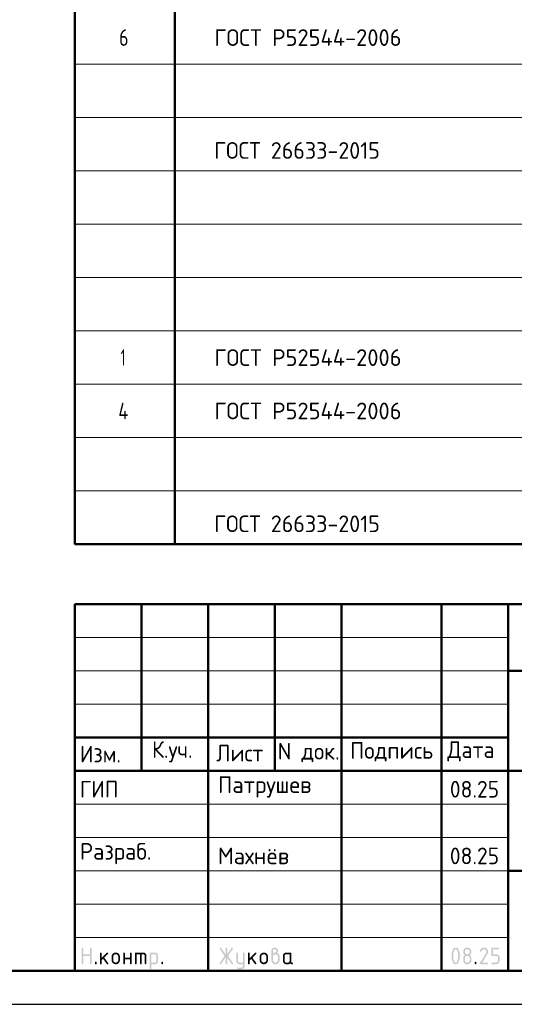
# Model space of a CAD drawing. Header units: millimetres. Extents: x 0 to 42000, y 0 to 29700.
# Tile 2 of 4: x 22170 to 29593, y 0 to 14768. Entities that reach past the tile are written whole.
import ezdxf

# ---------------------------------------------------------------- set-up
doc = ezdxf.new("R2010")
doc.units = ezdxf.units.MM
doc.layers.add('Standard', color=7, linetype='Continuous', lineweight=25)
doc.styles.add('ISOCPEUR', font='txt')

msp = doc.modelspace()

# ---------------------------------------------------------------- hatches: boundary and pattern name
at = {"layer": 'Standard', "linetype": 'Continuous', "lineweight": 25, "transparency": 33554687}
for points in [[(23099, 614), (23099, 839), (23099, 840), (23099, 842), (23099, 843), (23100, 844), (23100, 845), (23101, 846), (23101, 847), (23102, 848), (23103, 849), (23104, 850), (23105, 850), (23106, 851), (23107, 851), (23109, 851), (23110, 851), (23112, 851), (23113, 851), (23115, 851), (23116, 851), (23117, 851), (23118, 850), (23119, 850), (23120, 849), (23121, 848), (23122, 847), (23122, 846), (23123, 845), (23123, 844), (23124, 843), (23124, 842), (23124, 840), (23124, 839), (23124, 751), (23224, 751), (23224, 839), (23224, 840), (23224, 842), (23224, 843), (23225, 844), (23225, 845), (23226, 846), (23226, 847), (23227, 848), (23228, 849), (23229, 850), (23230, 850), (23231, 851), (23232, 851), (23233, 851), (23235, 851), (23236, 851), (23238, 851), (23239, 851), (23241, 851), (23242, 851), (23243, 850), (23244, 850), (23245, 849), (23246, 848), (23247, 847), (23247, 846), (23248, 845), (23248, 844), (23249, 843), (23249, 842), (23249, 840), (23249, 839), (23249, 614), (23249, 612), (23249, 611), (23249, 609), (23248, 608), (23248, 607), (23247, 606), (23247, 605), (23246, 604), (23245, 604), (23244, 603), (23243, 602), (23242, 602), (23241, 602), (23239, 601), (23238, 601), (23236, 601), (23235, 601), (23233, 601), (23232, 602), (23231, 602), (23230, 602), (23229, 603), (23228, 604), (23227, 604), (23226, 605), (23226, 606), (23225, 607), (23225, 608), (23224, 609), (23224, 611), (23224, 612), (23224, 614), (23224, 726), (23124, 726), (23124, 614), (23124, 612), (23124, 611), (23124, 609), (23123, 608), (23123, 607), (23122, 606), (23122, 605), (23121, 604), (23120, 604), (23119, 603), (23118, 602), (23117, 602), (23116, 602), (23115, 601), (23113, 601), (23112, 601), (23110, 601), (23109, 601), (23107, 602), (23106, 602), (23105, 602), (23104, 603), (23103, 604), (23102, 604), (23101, 605), (23101, 606), (23100, 607), (23100, 608), (23099, 609), (23099, 611), (23099, 612)], [(23399, 694), (23478, 773), (23478, 773), (23479, 774), (23480, 775), (23482, 775), (23483, 776), (23484, 776), (23485, 776), (23486, 776), (23488, 776), (23489, 776), (23491, 776), (23492, 775), (23493, 775), (23494, 774), (23495, 774), (23496, 773), (23497, 772), (23497, 771), (23498, 770), (23498, 769), (23499, 768), (23499, 767), (23499, 765), (23499, 764), (23499, 762), (23499, 761), (23498, 760), (23498, 759), (23497, 758), (23497, 757), (23496, 756), (23495, 755), (23440, 700), (23496, 621), (23498, 619), (23498, 617), (23499, 616), (23499, 614), (23499, 612), (23499, 611), (23499, 609), (23498, 608), (23498, 607), (23497, 606), (23497, 605), (23496, 604), (23495, 604), (23494, 603), (23493, 602), (23492, 602), (23491, 602), (23489, 601), (23488, 601), (23486, 601), (23485, 601), (23483, 602), (23482, 602), (23480, 603), (23479, 603), (23478, 604), (23477, 605), (23476, 607), (23422, 682), (23399, 659), (23399, 614), (23399, 612), (23399, 611), (23399, 609), (23398, 608), (23398, 607), (23397, 606), (23397, 605), (23396, 604), (23395, 604), (23394, 603), (23393, 602), (23392, 602), (23391, 602), (23389, 601), (23388, 601), (23386, 601), (23385, 601), (23383, 601), (23382, 602), (23381, 602), (23380, 602), (23379, 603), (23378, 604), (23377, 604), (23376, 605), (23376, 606), (23375, 607), (23375, 608), (23374, 609), (23374, 611), (23374, 612), (23374, 614), (23374, 764), (23374, 765), (23374, 767), (23374, 768), (23375, 769), (23375, 770), (23376, 771), (23376, 772), (23377, 773), (23378, 774), (23379, 774), (23380, 775), (23381, 775), (23382, 776), (23383, 776), (23385, 776), (23386, 776), (23388, 776), (23389, 776), (23391, 776), (23392, 775), (23393, 775), (23394, 774), (23395, 774), (23396, 773), (23397, 772), (23397, 771), (23398, 770), (23398, 769), (23399, 768), (23399, 767), (23399, 765), (23399, 764)], [(23749, 676), (23749, 614), (23749, 612), (23748, 611), (23748, 609), (23748, 608), (23747, 607), (23747, 606), (23746, 605), (23746, 604), (23745, 604), (23744, 603), (23743, 602), (23742, 602), (23740, 602), (23739, 601), (23738, 601), (23736, 601), (23735, 601), (23733, 601), (23732, 602), (23731, 602), (23729, 602), (23729, 603), (23728, 604), (23727, 604), (23726, 605), (23725, 606), (23725, 607), (23724, 608), (23724, 609), (23724, 611), (23724, 612), (23724, 614), (23724, 764), (23724, 765), (23724, 767), (23724, 768), (23724, 769), (23725, 770), (23725, 771), (23726, 772), (23727, 773), (23728, 774), (23729, 774), (23729, 775), (23731, 775), (23732, 776), (23733, 776), (23735, 776), (23736, 776), (23738, 776), (23739, 776), (23740, 776), (23742, 775), (23743, 775), (23744, 774), (23745, 774), (23746, 773), (23746, 772), (23747, 771), (23747, 770), (23748, 769), (23748, 768), (23748, 767), (23749, 765), (23749, 764), (23749, 701), (23823, 701), (23823, 764), (23823, 765), (23824, 767), (23824, 768), (23824, 769), (23825, 770), (23825, 771), (23826, 772), (23826, 773), (23827, 774), (23828, 774), (23829, 775), (23830, 775), (23832, 776), (23833, 776), (23834, 776), (23836, 776), (23837, 776), (23839, 776), (23840, 776), (23841, 775), (23843, 775), (23843, 774), (23844, 774), (23845, 773), (23846, 772), (23847, 771), (23847, 770), (23848, 769), (23848, 768), (23848, 767), (23848, 765), (23848, 764), (23848, 614), (23848, 612), (23848, 611), (23848, 609), (23848, 608), (23847, 607), (23847, 606), (23846, 605), (23845, 604), (23844, 604), (23843, 603), (23843, 602), (23841, 602), (23840, 602), (23839, 601), (23837, 601), (23836, 601), (23834, 601), (23833, 601), (23832, 602), (23830, 602), (23829, 602), (23828, 603), (23827, 604), (23826, 604), (23826, 605), (23825, 606), (23825, 607), (23824, 608), (23824, 609), (23824, 611), (23823, 612), (23823, 614), (23823, 676)], [(23911, 776), (24023, 776), (24026, 776), (24028, 776), (24031, 776), (24033, 775), (24036, 775), (24038, 774), (24040, 773), (24043, 773), (24045, 772), (24047, 770), (24049, 769), (24051, 768), (24053, 767), (24055, 765), (24057, 763), (24059, 762), (24061, 760), (24062, 758), (24064, 756), (24065, 754), (24067, 752), (24068, 750), (24069, 748), (24070, 745), (24071, 743), (24071, 741), (24072, 739), (24072, 736), (24073, 734), (24073, 731), (24073, 729), (24073, 726), (24073, 614), (24073, 612), (24073, 611), (24073, 609), (24073, 608), (24072, 607), (24072, 606), (24071, 605), (24070, 604), (24069, 604), (24068, 603), (24067, 602), (24066, 602), (24065, 602), (24064, 601), (24062, 601), (24061, 601), (24059, 601), (24058, 601), (24057, 602), (24055, 602), (24054, 602), (24053, 603), (24052, 604), (24051, 604), (24051, 605), (24050, 606), (24049, 607), (24049, 608), (24049, 609), (24048, 611), (24048, 612), (24048, 614), (24048, 726), (24048, 729), (24048, 731), (24047, 734), (24046, 736), (24046, 738), (24044, 740), (24043, 742), (24041, 744), (24039, 746), (24037, 747), (24035, 748), (24033, 749), (24031, 750), (24028, 751), (24026, 751), (24023, 751), (23998, 751), (23998, 614), (23998, 612), (23998, 611), (23998, 609), (23998, 608), (23997, 607), (23997, 606), (23996, 605), (23995, 604), (23995, 604), (23994, 603), (23993, 602), (23991, 602), (23990, 602), (23989, 601), (23987, 601), (23986, 601), (23984, 601), (23983, 601), (23982, 602), (23980, 602), (23979, 602), (23978, 603), (23977, 604), (23977, 604), (23976, 605), (23975, 606), (23975, 607), (23974, 608), (23974, 609), (23974, 611), (23973, 612), (23973, 614), (23973, 751), (23924, 751), (23924, 614), (23924, 612), (23923, 611), (23923, 609), (23923, 608), (23922, 607), (23922, 606), (23921, 605), (23920, 604), (23920, 604), (23919, 603), (23918, 602), (23916, 602), (23915, 602), (23914, 601), (23913, 601), (23911, 601), (23909, 601), (23908, 601), (23907, 602), (23906, 602), (23904, 602), (23903, 603), (23902, 604), (23902, 604), (23901, 605), (23900, 606), (23900, 607), (23899, 608), (23899, 609), (23899, 611), (23898, 612), (23898, 614), (23898, 764), (23898, 765), (23899, 767), (23899, 768), (23899, 769), (23900, 770), (23900, 771), (23901, 772), (23902, 773), (23902, 774), (23903, 774), (23904, 775), (23906, 775), (23907, 776), (23908, 776), (23909, 776)], [(25259, 704), (25194, 607), (25193, 605), (25192, 604), (25191, 603), (25190, 603), (25188, 602), (25187, 602), (25185, 601), (25183, 601), (25182, 601), (25180, 601), (25179, 602), (25178, 602), (25177, 603), (25176, 603), (25175, 604), (25174, 605), (25173, 605), (25173, 606), (25172, 607), (25172, 609), (25171, 610), (25171, 611), (25171, 613), (25171, 614), (25171, 616), (25172, 618), (25172, 619), (25173, 621), (25243, 726), (25173, 832), (25172, 833), (25172, 835), (25171, 837), (25171, 838), (25171, 840), (25171, 841), (25171, 843), (25172, 844), (25172, 845), (25173, 846), (25173, 847), (25174, 848), (25175, 849), (25176, 849), (25177, 850), (25178, 850), (25179, 851), (25181, 851), (25182, 851), (25184, 851), (25185, 851), (25187, 851), (25188, 851), (25189, 850), (25191, 849), (25192, 848), (25193, 847), (25194, 846), (25259, 749), (25259, 839), (25259, 840), (25259, 842), (25259, 843), (25259, 844), (25260, 845), (25260, 846), (25261, 847), (25262, 848), (25262, 849), (25263, 850), (25264, 850), (25266, 851), (25267, 851), (25268, 851), (25269, 851), (25271, 851), (25273, 851), (25274, 851), (25275, 851), (25277, 851), (25278, 850), (25279, 850), (25280, 849), (25280, 848), (25281, 847), (25282, 846), (25282, 845), (25283, 844), (25283, 843), (25283, 842), (25284, 840), (25284, 839), (25284, 749), (25348, 846), (25349, 847), (25350, 848), (25351, 849), (25353, 850), (25354, 851), (25356, 851), (25357, 851), (25359, 851), (25360, 851), (25361, 851), (25362, 851), (25363, 850), (25365, 850), (25366, 849), (25367, 848), (25367, 847), (25368, 847), (25369, 846), (25370, 845), (25370, 843), (25371, 842), (25371, 841), (25371, 840), (25371, 839), (25371, 837), (25371, 835), (25370, 833), (25369, 832), (25299, 726), (25369, 621), (25370, 619), (25371, 617), (25371, 616), (25371, 614), (25371, 613), (25371, 611), (25371, 610), (25370, 609), (25370, 608), (25369, 607), (25368, 606), (25368, 605), (25367, 604), (25366, 603), (25365, 603), (25364, 602), (25363, 602), (25361, 602), (25360, 601), (25359, 601), (25357, 601), (25356, 602), (25354, 602), (25353, 603), (25351, 603), (25350, 604), (25349, 605), (25348, 607), (25284, 704), (25284, 614), (25284, 612), (25283, 611), (25283, 609), (25283, 608), (25282, 607), (25282, 606), (25281, 605), (25280, 604), (25280, 604), (25279, 603), (25278, 602), (25277, 602), (25275, 602), (25274, 601), (25273, 601), (25271, 601), (25269, 601), (25268, 601), (25267, 602), (25266, 602), (25264, 602), (25263, 603), (25262, 604), (25262, 604), (25261, 605), (25260, 606), (25260, 607), (25259, 608), (25259, 609), (25259, 611), (25259, 612), (25259, 614)], [(25521, 576), (25521, 601), (25471, 601), (25468, 601), (25466, 602), (25463, 602), (25461, 602), (25458, 603), (25456, 603), (25454, 604), (25452, 605), (25449, 606), (25447, 607), (25445, 608), (25443, 609), (25441, 611), (25439, 612), (25437, 614), (25436, 616), (25434, 618), (25432, 620), (25431, 622), (25429, 624), (25428, 626), (25427, 628), (25426, 630), (25425, 632), (25424, 634), (25423, 637), (25422, 639), (25422, 641), (25422, 644), (25421, 646), (25421, 649), (25421, 651), (25421, 764), (25421, 765), (25421, 767), (25421, 768), (25422, 769), (25422, 770), (25423, 771), (25423, 772), (25424, 773), (25425, 774), (25426, 774), (25427, 775), (25428, 775), (25429, 776), (25431, 776), (25432, 776), (25434, 776), (25435, 776), (25437, 776), (25438, 776), (25439, 775), (25440, 775), (25441, 774), (25442, 774), (25443, 773), (25444, 772), (25444, 771), (25445, 770), (25445, 769), (25446, 768), (25446, 767), (25446, 765), (25446, 764), (25446, 651), (25446, 649), (25447, 646), (25447, 644), (25448, 642), (25449, 640), (25450, 638), (25452, 636), (25454, 634), (25455, 632), (25457, 630), (25459, 629), (25462, 628), (25464, 627), (25466, 627), (25468, 626), (25471, 626), (25521, 626), (25521, 764), (25521, 765), (25521, 767), (25521, 768), (25522, 769), (25522, 770), (25523, 771), (25523, 772), (25524, 773), (25525, 774), (25526, 774), (25527, 775), (25528, 775), (25529, 776), (25530, 776), (25532, 776), (25533, 776), (25535, 776), (25536, 776), (25538, 776), (25539, 775), (25540, 775), (25541, 774), (25542, 774), (25543, 773), (25544, 772), (25544, 771), (25545, 770), (25545, 769), (25545, 768), (25546, 767), (25546, 765), (25546, 764), (25546, 576), (25546, 574), (25546, 571), (25545, 569), (25545, 566), (25545, 564), (25544, 562), (25543, 559), (25542, 557), (25541, 555), (25540, 553), (25539, 551), (25538, 549), (25537, 547), (25535, 545), (25533, 543), (25532, 541), (25530, 539), (25528, 538), (25526, 536), (25524, 535), (25522, 533), (25520, 532), (25518, 531), (25516, 530), (25514, 529), (25511, 528), (25509, 528), (25507, 527), (25504, 527), (25502, 527), (25499, 526), (25497, 526), (25446, 526), (25445, 526), (25443, 527), (25442, 527), (25441, 527), (25440, 528), (25439, 528), (25438, 529), (25437, 529), (25436, 530), (25435, 531), (25435, 532), (25434, 533), (25434, 535), (25434, 536), (25434, 537), (25434, 539), (25434, 540), (25434, 541), (25434, 542), (25435, 544), (25435, 545), (25436, 546), (25436, 547), (25437, 548), (25438, 549), (25439, 549), (25440, 550), (25442, 550), (25443, 551), (25444, 551), (25445, 551), (25446, 551), (25496, 551), (25499, 551), (25501, 552), (25503, 552), (25506, 553), (25508, 554), (25510, 555), (25512, 557), (25514, 558), (25515, 560), (25517, 562), (25518, 564), (25519, 566), (25520, 568), (25520, 571), (25521, 573)], [(25621, 694), (25700, 773), (25700, 773), (25701, 774), (25702, 775), (25704, 775), (25705, 776), (25706, 776), (25707, 776), (25708, 776), (25710, 776), (25711, 776), (25713, 776), (25714, 775), (25715, 775), (25716, 774), (25717, 774), (25718, 773), (25719, 772), (25719, 771), (25720, 770), (25720, 769), (25721, 768), (25721, 767), (25721, 765), (25721, 764), (25721, 762), (25721, 761), (25721, 760), (25720, 759), (25720, 758), (25719, 757), (25718, 756), (25717, 755), (25662, 700), (25719, 621), (25720, 619), (25720, 617), (25721, 616), (25721, 614), (25721, 612), (25721, 611), (25721, 609), (25720, 608), (25720, 607), (25719, 606), (25719, 605), (25718, 604), (25717, 604), (25716, 603), (25715, 602), (25714, 602), (25713, 602), (25711, 601), (25710, 601), (25708, 601), (25707, 601), (25705, 602), (25704, 602), (25703, 603), (25701, 603), (25700, 604), (25699, 605), (25698, 607), (25644, 682), (25621, 659), (25621, 614), (25621, 612), (25621, 611), (25621, 609), (25620, 608), (25620, 607), (25619, 606), (25619, 605), (25618, 604), (25617, 604), (25616, 603), (25615, 602), (25614, 602), (25613, 602), (25611, 601), (25610, 601), (25608, 601), (25607, 601), (25606, 601), (25604, 602), (25603, 602), (25602, 602), (25601, 603), (25600, 604), (25599, 604), (25598, 605), (25598, 606), (25597, 607), (25597, 608), (25596, 609), (25596, 611), (25596, 612), (25596, 614), (25596, 764), (25596, 765), (25596, 767), (25596, 768), (25597, 769), (25597, 770), (25598, 771), (25598, 772), (25599, 773), (25600, 774), (25601, 774), (25602, 775), (25603, 775), (25604, 776), (25606, 776), (25607, 776), (25608, 776), (25610, 776), (25611, 776), (25613, 776), (25614, 775), (25615, 775), (25616, 774), (25617, 774), (25618, 773), (25619, 772), (25619, 771), (25620, 770), (25620, 769), (25621, 768), (25621, 767), (25621, 765), (25621, 764)], [(29137, 851), (29140, 851), (29144, 851), (29147, 851), (29150, 850), (29153, 850), (29156, 849), (29158, 848), (29161, 847), (29164, 846), (29167, 844), (29169, 843), (29172, 841), (29174, 839), (29177, 837), (29179, 835), (29181, 833), (29184, 831), (29186, 828), (29188, 826), (29189, 823), (29191, 821), (29193, 818), (29194, 816), (29195, 813), (29196, 810), (29197, 807), (29198, 804), (29198, 801), (29199, 798), (29199, 795), (29200, 792), (29200, 789), (29200, 784), (29199, 780), (29198, 775), (29197, 771), (29195, 766), (29193, 762), (29191, 757), (29188, 753), (29110, 626), (29187, 626), (29189, 626), (29190, 626), (29191, 626), (29193, 626), (29194, 625), (29195, 625), (29196, 624), (29197, 623), (29197, 622), (29198, 621), (29198, 620), (29199, 619), (29199, 618), (29199, 617), (29200, 615), (29200, 614), (29200, 612), (29199, 611), (29199, 610), (29199, 608), (29198, 607), (29198, 606), (29197, 605), (29197, 604), (29196, 604), (29195, 603), (29194, 602), (29193, 602), (29191, 602), (29190, 601), (29189, 601), (29187, 601), (29087, 601), (29086, 601), (29084, 601), (29083, 602), (29082, 602), (29081, 602), (29080, 603), (29079, 604), (29078, 604), (29077, 605), (29076, 606), (29076, 607), (29075, 608), (29075, 609), (29075, 611), (29075, 612), (29075, 614), (29075, 616), (29075, 617), (29076, 619), (29077, 621), (29168, 768), (29170, 771), (29171, 773), (29172, 776), (29173, 778), (29174, 781), (29174, 783), (29175, 786), (29175, 789), (29175, 793), (29174, 796), (29173, 800), (29172, 803), (29171, 806), (29168, 809), (29166, 813), (29164, 815), (29161, 818), (29158, 820), (29155, 822), (29152, 823), (29148, 825), (29145, 826), (29141, 826), (29137, 826), (29135, 826), (29132, 826), (29129, 825), (29127, 824), (29124, 823), (29122, 822), (29119, 820), (29117, 818), (29114, 816), (29112, 814), (29110, 812), (29107, 809), (29105, 806), (29103, 802), (29100, 799), (29098, 795), (29097, 793), (29096, 792), (29095, 791), (29094, 790), (29092, 790), (29091, 789), (29089, 789), (29087, 789), (29086, 789), (29084, 789), (29083, 789), (29082, 790), (29081, 790), (29080, 791), (29079, 791), (29078, 792), (29077, 793), (29076, 794), (29076, 795), (29075, 796), (29075, 797), (29075, 798), (29075, 800), (29075, 801), (29075, 803), (29075, 804), (29075, 805), (29076, 806), (29079, 812), (29082, 817), (29085, 822), (29088, 826), (29092, 830), (29095, 834), (29099, 837), (29103, 840), (29107, 843), (29111, 845), (29115, 847), (29119, 848), (29123, 850), (29128, 851), (29132, 851)], [(29250, 739), (29250, 839), (29250, 840), (29250, 842), (29250, 843), (29250, 844), (29251, 845), (29251, 846), (29252, 847), (29253, 848), (29253, 849), (29254, 850), (29255, 850), (29257, 851), (29258, 851), (29259, 851), (29261, 851), (29262, 851), (29349, 851), (29351, 851), (29352, 851), (29354, 851), (29355, 851), (29356, 850), (29357, 850), (29358, 849), (29359, 848), (29359, 847), (29360, 846), (29361, 845), (29361, 844), (29361, 843), (29362, 842), (29362, 840), (29362, 839), (29362, 837), (29362, 836), (29361, 834), (29361, 833), (29361, 832), (29360, 831), (29359, 830), (29359, 829), (29358, 829), (29357, 828), (29356, 827), (29355, 827), (29354, 827), (29352, 826), (29351, 826), (29349, 826), (29275, 826), (29275, 751), (29312, 751), (29315, 751), (29318, 751), (29322, 751), (29324, 750), (29327, 750), (29330, 749), (29333, 748), (29336, 747), (29339, 746), (29341, 744), (29344, 743), (29347, 741), (29349, 739), (29351, 737), (29354, 735), (29356, 733), (29358, 731), (29360, 728), (29362, 726), (29364, 723), (29366, 721), (29367, 718), (29369, 715), (29370, 713), (29371, 710), (29372, 707), (29373, 704), (29373, 701), (29374, 698), (29374, 695), (29374, 692), (29374, 689), (29374, 664), (29374, 661), (29374, 657), (29374, 654), (29373, 651), (29373, 648), (29372, 645), (29371, 643), (29370, 640), (29369, 637), (29367, 634), (29366, 632), (29364, 629), (29362, 627), (29360, 624), (29358, 622), (29356, 620), (29354, 617), (29351, 615), (29349, 613), (29346, 612), (29344, 610), (29341, 608), (29339, 607), (29336, 606), (29333, 605), (29330, 604), (29327, 603), (29324, 602), (29321, 602), (29318, 602), (29315, 601), (29312, 601), (29262, 601), (29261, 601), (29259, 601), (29258, 602), (29257, 602), (29255, 602), (29254, 603), (29253, 604), (29253, 604), (29252, 605), (29251, 606), (29251, 607), (29250, 608), (29250, 610), (29250, 611), (29250, 612), (29250, 614), (29250, 615), (29250, 617), (29250, 618), (29250, 619), (29251, 620), (29251, 621), (29252, 622), (29253, 623), (29253, 624), (29254, 625), (29255, 625), (29257, 626), (29258, 626), (29259, 626), (29261, 626), (29262, 626), (29312, 626), (29316, 626), (29319, 627), (29323, 628), (29326, 629), (29330, 630), (29333, 632), (29336, 634), (29338, 637), (29341, 640), (29343, 643), (29345, 646), (29347, 649), (29348, 653), (29349, 656), (29349, 660), (29349, 664), (29349, 689), (29349, 693), (29349, 696), (29348, 700), (29347, 703), (29345, 707), (29343, 710), (29341, 713), (29338, 715), (29336, 718), (29333, 720), (29330, 722), (29326, 724), (29323, 725), (29319, 726), (29316, 726), (29312, 726), (29262, 726), (29261, 726), (29259, 726), (29258, 727), (29257, 727), (29255, 727), (29254, 728), (29253, 729), (29253, 729), (29252, 730), (29251, 731), (29251, 732), (29250, 733), (29250, 734), (29250, 736), (29250, 737)], [(23299, 626), (23299, 628), (23299, 629), (23299, 631), (23300, 632), (23300, 633), (23301, 634), (23301, 635), (23302, 636), (23303, 637), (23304, 637), (23305, 638), (23306, 638), (23307, 638), (23309, 639), (23310, 639), (23312, 639), (23313, 639), (23314, 639), (23316, 638), (23317, 638), (23318, 638), (23319, 637), (23320, 637), (23321, 636), (23322, 635), (23322, 634), (23323, 633), (23323, 632), (23324, 631), (23324, 629), (23324, 628), (23324, 626), (23324, 614), (23324, 612), (23324, 611), (23324, 610), (23323, 608), (23323, 607), (23322, 606), (23322, 605), (23321, 604), (23320, 604), (23319, 603), (23318, 602), (23317, 602), (23316, 602), (23314, 601), (23313, 601), (23312, 601), (23310, 601), (23309, 601), (23307, 602), (23306, 602), (23305, 602), (23304, 603), (23303, 604), (23302, 604), (23301, 605), (23301, 606), (23300, 607), (23300, 608), (23299, 610), (23299, 611), (23299, 612), (23299, 614)], [(24298, 626), (24298, 628), (24298, 629), (24299, 631), (24299, 632), (24299, 633), (24300, 634), (24301, 635), (24301, 636), (24302, 637), (24303, 637), (24304, 638), (24305, 638), (24307, 638), (24308, 639), (24309, 639), (24311, 639), (24312, 639), (24314, 639), (24315, 638), (24316, 638), (24317, 638), (24318, 637), (24319, 637), (24320, 636), (24321, 635), (24322, 634), (24322, 633), (24323, 632), (24323, 631), (24323, 629), (24323, 628), (24323, 626), (24323, 614), (24323, 612), (24323, 611), (24323, 610), (24323, 608), (24322, 607), (24322, 606), (24321, 605), (24320, 604), (24319, 604), (24318, 603), (24317, 602), (24316, 602), (24315, 602), (24314, 601), (24312, 601), (24311, 601), (24309, 601), (24308, 601), (24307, 602), (24305, 602), (24304, 602), (24303, 603), (24302, 604), (24301, 604), (24301, 605), (24300, 606), (24299, 607), (24299, 608), (24299, 610), (24298, 611), (24298, 612), (24298, 614)], [(29000, 626), (29000, 628), (29000, 629), (29000, 631), (29001, 632), (29001, 633), (29002, 634), (29002, 635), (29003, 636), (29004, 637), (29005, 637), (29006, 638), (29007, 638), (29008, 638), (29009, 639), (29011, 639), (29012, 639), (29014, 639), (29015, 639), (29017, 638), (29018, 638), (29019, 638), (29020, 637), (29021, 637), (29022, 636), (29023, 635), (29023, 634), (29024, 633), (29024, 632), (29024, 631), (29025, 629), (29025, 628), (29025, 626), (29025, 614), (29025, 612), (29025, 611), (29024, 610), (29024, 608), (29024, 607), (29023, 606), (29023, 605), (29022, 604), (29021, 604), (29020, 603), (29019, 602), (29018, 602), (29017, 602), (29015, 601), (29014, 601), (29012, 601), (29011, 601), (29009, 601), (29008, 602), (29007, 602), (29006, 602), (29005, 603), (29004, 604), (29003, 604), (29002, 605), (29002, 606), (29001, 607), (29001, 608), (29000, 610), (29000, 611), (29000, 612), (29000, 614)]]:
    msp.add_hatch(color=7, dxfattribs=at).paths.add_polyline_path(points, flags=16)
h = msp.add_hatch(color=7, dxfattribs=at)
h.paths.add_polyline_path([(23549, 664), (23549, 714), (23549, 717), (23549, 720), (23549, 723), (23550, 726), (23550, 729), (23551, 732), (23552, 735), (23553, 738), (23554, 740), (23556, 743), (23557, 746), (23559, 748), (23561, 751), (23563, 753), (23565, 756), (23567, 758), (23569, 760), (23572, 762), (23574, 764), (23577, 766), (23579, 768), (23582, 769), (23584, 770), (23587, 772), (23590, 773), (23593, 774), (23596, 774), (23599, 775), (23602, 776), (23605, 776), (23608, 776), (23611, 776), (23614, 776), (23618, 776), (23621, 776), (23624, 775), (23627, 774), (23630, 774), (23633, 773), (23635, 772), (23638, 770), (23641, 769), (23643, 768), (23646, 766), (23648, 764), (23651, 762), (23653, 760), (23655, 758), (23658, 756), (23660, 753), (23662, 751), (23663, 749), (23665, 746), (23666, 743), (23668, 741), (23669, 738), (23670, 735), (23671, 732), (23672, 729), (23672, 726), (23673, 723), (23673, 720), (23674, 717), (23674, 714), (23674, 664), (23674, 660), (23673, 657), (23673, 654), (23672, 651), (23672, 648), (23671, 645), (23670, 642), (23669, 640), (23668, 637), (23666, 634), (23665, 632), (23663, 629), (23662, 627), (23660, 624), (23658, 622), (23655, 620), (23653, 617), (23651, 615), (23648, 613), (23646, 612), (23643, 610), (23641, 608), (23638, 607), (23635, 606), (23632, 605), (23629, 604), (23627, 603), (23624, 602), (23621, 602), (23617, 602), (23614, 601), (23611, 601), (23608, 601), (23605, 602), (23602, 602), (23599, 602), (23596, 603), (23593, 604), (23590, 605), (23587, 606), (23584, 607), (23582, 608), (23579, 610), (23577, 612), (23574, 613), (23572, 615), (23569, 617), (23567, 620), (23565, 622), (23563, 624), (23561, 627), (23559, 629), (23557, 632), (23556, 634), (23554, 637), (23553, 640), (23552, 642), (23551, 645), (23550, 648), (23550, 651), (23549, 654), (23549, 657), (23549, 660)], flags=16)
h.paths.add_polyline_path([(23648, 664), (23648, 714), (23648, 718), (23648, 721), (23647, 725), (23646, 728), (23644, 732), (23642, 735), (23640, 738), (23638, 740), (23635, 743), (23632, 745), (23629, 747), (23625, 749), (23622, 750), (23619, 751), (23615, 751), (23611, 751), (23607, 751), (23604, 751), (23600, 750), (23597, 749), (23594, 747), (23590, 745), (23587, 743), (23585, 740), (23582, 738), (23580, 735), (23578, 732), (23577, 728), (23575, 725), (23574, 721), (23574, 718), (23574, 714), (23574, 664), (23574, 660), (23574, 656), (23575, 653), (23577, 649), (23578, 646), (23580, 643), (23582, 640), (23585, 637), (23587, 634), (23590, 632), (23593, 630), (23597, 629), (23600, 628), (23604, 627), (23607, 626), (23611, 626), (23615, 626), (23619, 627), (23622, 628), (23625, 629), (23629, 630), (23632, 633), (23635, 635), (23638, 637), (23640, 640), (23642, 643), (23644, 646), (23646, 649), (23647, 653), (23648, 656), (23648, 660)])
h = msp.add_hatch(color=7, dxfattribs=at)
h.paths.add_polyline_path([(24123, 764), (24123, 765), (24124, 767), (24124, 768), (24124, 769), (24125, 770), (24125, 771), (24126, 772), (24127, 773), (24127, 774), (24128, 774), (24129, 775), (24130, 775), (24132, 776), (24133, 776), (24134, 776), (24136, 776), (24198, 776), (24201, 776), (24203, 776), (24206, 776), (24208, 775), (24211, 775), (24213, 774), (24215, 773), (24218, 773), (24220, 772), (24222, 770), (24224, 769), (24226, 768), (24228, 767), (24230, 765), (24232, 763), (24234, 762), (24236, 760), (24237, 758), (24239, 756), (24240, 754), (24241, 752), (24243, 750), (24244, 748), (24245, 746), (24245, 743), (24246, 741), (24247, 739), (24247, 736), (24248, 734), (24248, 731), (24248, 729), (24248, 726), (24248, 651), (24248, 649), (24248, 646), (24248, 644), (24247, 641), (24247, 639), (24246, 637), (24245, 634), (24245, 632), (24244, 630), (24243, 628), (24241, 626), (24240, 624), (24239, 622), (24237, 620), (24236, 618), (24234, 616), (24232, 614), (24230, 612), (24228, 611), (24226, 609), (24224, 608), (24222, 607), (24220, 606), (24218, 605), (24215, 604), (24213, 603), (24211, 603), (24208, 602), (24206, 602), (24203, 602), (24201, 601), (24198, 601), (24148, 601), (24148, 539), (24148, 537), (24148, 536), (24148, 535), (24148, 533), (24147, 532), (24147, 531), (24146, 530), (24145, 529), (24145, 529), (24144, 528), (24143, 528), (24141, 527), (24140, 527), (24139, 527), (24138, 526), (24136, 526), (24134, 526), (24133, 527), (24132, 527), (24130, 527), (24129, 528), (24128, 528), (24127, 529), (24127, 529), (24126, 530), (24125, 531), (24125, 532), (24124, 533), (24124, 535), (24124, 536), (24123, 537), (24123, 539)], flags=16)
h.paths.add_polyline_path([(24148, 751), (24148, 626), (24198, 626), (24201, 626), (24203, 627), (24206, 627), (24208, 628), (24210, 629), (24212, 630), (24214, 632), (24216, 634), (24218, 635), (24219, 637), (24220, 639), (24221, 642), (24222, 644), (24223, 646), (24223, 649), (24223, 651), (24223, 726), (24223, 729), (24223, 731), (24222, 734), (24221, 736), (24220, 738), (24219, 740), (24218, 742), (24216, 744), (24214, 746), (24212, 747), (24210, 748), (24208, 749), (24206, 750), (24203, 751), (24201, 751), (24198, 751)])
h = msp.add_hatch(color=7, dxfattribs=at)
h.paths.add_polyline_path([(25771, 664), (25771, 714), (25771, 717), (25771, 720), (25771, 723), (25772, 726), (25773, 729), (25773, 732), (25774, 735), (25775, 738), (25777, 740), (25778, 743), (25779, 746), (25781, 748), (25783, 751), (25785, 753), (25787, 756), (25789, 758), (25791, 760), (25794, 762), (25796, 764), (25799, 766), (25801, 768), (25804, 769), (25806, 770), (25809, 772), (25812, 773), (25815, 774), (25818, 774), (25821, 775), (25824, 776), (25827, 776), (25830, 776), (25833, 776), (25836, 776), (25840, 776), (25843, 776), (25846, 775), (25849, 774), (25852, 774), (25855, 773), (25857, 772), (25860, 770), (25863, 769), (25865, 768), (25868, 766), (25871, 764), (25873, 762), (25875, 760), (25878, 758), (25880, 756), (25882, 753), (25884, 751), (25885, 749), (25887, 746), (25889, 743), (25890, 741), (25891, 738), (25892, 735), (25893, 732), (25894, 729), (25894, 726), (25895, 723), (25895, 720), (25896, 717), (25896, 714), (25896, 664), (25896, 660), (25895, 657), (25895, 654), (25894, 651), (25894, 648), (25893, 645), (25892, 642), (25891, 640), (25890, 637), (25888, 634), (25887, 632), (25885, 629), (25884, 627), (25882, 624), (25880, 622), (25877, 620), (25875, 617), (25873, 615), (25870, 613), (25868, 612), (25865, 610), (25863, 608), (25860, 607), (25857, 606), (25854, 605), (25852, 604), (25849, 603), (25846, 602), (25843, 602), (25840, 602), (25836, 601), (25833, 601), (25830, 601), (25827, 602), (25824, 602), (25821, 602), (25818, 603), (25815, 604), (25812, 605), (25809, 606), (25806, 607), (25804, 608), (25801, 610), (25799, 612), (25796, 613), (25794, 615), (25791, 617), (25789, 620), (25787, 622), (25785, 624), (25783, 627), (25781, 629), (25779, 632), (25778, 634), (25777, 637), (25775, 640), (25774, 642), (25773, 645), (25773, 648), (25772, 651), (25771, 654), (25771, 657), (25771, 660)], flags=16)
h.paths.add_polyline_path([(25871, 664), (25871, 714), (25871, 718), (25870, 721), (25869, 725), (25868, 728), (25866, 732), (25864, 735), (25862, 738), (25860, 740), (25857, 743), (25854, 745), (25851, 747), (25848, 749), (25844, 750), (25841, 751), (25837, 751), (25833, 751), (25829, 751), (25826, 751), (25822, 750), (25819, 749), (25816, 747), (25813, 745), (25810, 743), (25807, 740), (25804, 738), (25802, 735), (25800, 732), (25799, 728), (25797, 725), (25797, 721), (25796, 718), (25796, 714), (25796, 664), (25796, 660), (25797, 656), (25797, 653), (25799, 649), (25800, 646), (25802, 643), (25804, 640), (25807, 637), (25809, 634), (25812, 632), (25815, 630), (25819, 629), (25822, 628), (25826, 627), (25829, 626), (25833, 626), (25837, 626), (25841, 627), (25844, 628), (25848, 629), (25851, 630), (25854, 633), (25857, 635), (25860, 637), (25862, 640), (25864, 643), (25866, 646), (25868, 649), (25869, 653), (25870, 656), (25871, 660)])
h = msp.add_hatch(color=7, dxfattribs=at)
h.paths.add_polyline_path([(25971, 764), (25975, 767), (25979, 769), (25982, 772), (25986, 773), (25990, 775), (25993, 775), (25997, 776), (26000, 776), (26002, 776), (26004, 777), (26006, 777), (26007, 778), (26009, 779), (26011, 781), (26013, 783), (26014, 785), (26016, 787), (26017, 789), (26018, 791), (26019, 793), (26020, 795), (26020, 797), (26021, 799), (26021, 801), (26021, 804), (26020, 806), (26020, 809), (26019, 811), (26018, 813), (26017, 815), (26015, 817), (26014, 819), (26012, 821), (26010, 822), (26008, 824), (26005, 824), (26003, 825), (26001, 826), (25998, 826), (25996, 826), (25993, 826), (25991, 826), (25988, 825), (25986, 824), (25984, 823), (25982, 822), (25980, 821), (25978, 819), (25976, 817), (25975, 815), (25973, 813), (25973, 811), (25972, 809), (25971, 806), (25971, 804), (25971, 801)])
h.paths.add_polyline_path([(26033, 771), (26037, 769), (26041, 767), (26045, 765), (26048, 762), (26052, 759), (26055, 756), (26058, 752), (26060, 748), (26063, 744), (26065, 740), (26067, 736), (26068, 732), (26069, 727), (26070, 723), (26070, 718), (26070, 714), (26070, 664), (26070, 661), (26070, 657), (26070, 654), (26069, 651), (26069, 648), (26068, 645), (26067, 642), (26066, 640), (26065, 637), (26063, 634), (26062, 632), (26060, 629), (26058, 627), (26056, 624), (26054, 622), (26052, 619), (26050, 617), (26048, 615), (26045, 613), (26043, 612), (26040, 610), (26037, 608), (26035, 607), (26032, 606), (26029, 605), (26026, 604), (26024, 603), (26021, 602), (26018, 602), (26014, 602), (26011, 601), (26008, 601), (26005, 601), (26002, 602), (25999, 602), (25996, 602), (25993, 603), (25990, 604), (25987, 605), (25984, 606), (25981, 607), (25979, 608), (25976, 610), (25973, 612), (25971, 613), (25968, 615), (25966, 617), (25964, 620), (25962, 622), (25960, 624), (25958, 627), (25956, 629), (25954, 632), (25953, 634), (25951, 637), (25950, 640), (25949, 643), (25948, 645), (25947, 648), (25947, 651), (25946, 654), (25946, 657), (25946, 661), (25946, 664), (25946, 801), (25946, 804), (25946, 806), (25946, 809), (25947, 811), (25947, 814), (25948, 816), (25948, 818), (25949, 821), (25950, 823), (25951, 825), (25953, 827), (25954, 829), (25955, 831), (25957, 833), (25958, 835), (25960, 837), (25962, 839), (25964, 840), (25966, 842), (25968, 843), (25970, 845), (25972, 846), (25974, 847), (25976, 848), (25979, 849), (25981, 849), (25983, 850), (25986, 850), (25988, 851), (25990, 851), (25993, 851), (25996, 851), (25998, 851), (26001, 851), (26003, 851), (26006, 850), (26008, 850), (26010, 849), (26013, 849), (26015, 848), (26017, 847), (26019, 846), (26021, 844), (26023, 843), (26025, 842), (26027, 840), (26029, 839), (26031, 837), (26033, 835), (26034, 833), (26036, 831), (26037, 829), (26039, 827), (26040, 825), (26041, 823), (26042, 821), (26043, 818), (26043, 816), (26044, 814), (26045, 811), (26045, 809), (26045, 806), (26045, 804), (26045, 801), (26045, 797), (26045, 792), (26044, 788), (26042, 784), (26041, 781), (26038, 777), (26036, 774)], flags=16)
h.paths.add_polyline_path([(26045, 664), (26045, 714), (26045, 718), (26045, 721), (26044, 725), (26043, 728), (26041, 732), (26039, 735), (26037, 738), (26035, 740), (26032, 743), (26029, 745), (26026, 747), (26023, 749), (26019, 750), (26016, 751), (26012, 751), (26008, 751), (26004, 751), (26001, 751), (25997, 750), (25994, 749), (25990, 747), (25987, 745), (25984, 743), (25982, 740), (25979, 738), (25977, 735), (25975, 732), (25973, 728), (25972, 725), (25971, 721), (25971, 718), (25971, 714), (25971, 664), (25971, 660), (25971, 656), (25972, 653), (25973, 649), (25975, 646), (25977, 643), (25979, 640), (25982, 637), (25984, 634), (25987, 632), (25990, 630), (25994, 629), (25997, 628), (26001, 627), (26004, 626), (26008, 626), (26012, 626), (26016, 627), (26019, 628), (26023, 629), (26026, 630), (26029, 633), (26032, 635), (26035, 637), (26037, 640), (26039, 643), (26041, 646), (26043, 649), (26044, 653), (26045, 656), (26045, 660)])
h = msp.add_hatch(color=7, dxfattribs=at)
h.paths.add_polyline_path([(26220, 751), (26170, 751), (26168, 751), (26165, 751), (26163, 750), (26161, 749), (26159, 748), (26157, 747), (26155, 746), (26153, 744), (26151, 742), (26150, 740), (26148, 738), (26147, 736), (26147, 734), (26146, 731), (26146, 729), (26146, 726), (26146, 651), (26146, 649), (26146, 646), (26147, 644), (26147, 642), (26148, 640), (26150, 638), (26151, 636), (26153, 634), (26155, 632), (26157, 630), (26159, 629), (26161, 628), (26163, 627), (26166, 627), (26168, 626), (26170, 626), (26195, 626), (26198, 626), (26200, 627), (26203, 627), (26205, 628), (26207, 629), (26209, 630), (26211, 632), (26213, 634), (26215, 635), (26216, 637), (26218, 639), (26218, 642), (26219, 644), (26220, 646), (26220, 649), (26220, 651)])
h.paths.add_polyline_path([(26270, 614), (26270, 612), (26270, 611), (26270, 609), (26270, 608), (26269, 607), (26269, 606), (26268, 605), (26267, 604), (26266, 604), (26265, 603), (26264, 602), (26263, 602), (26262, 602), (26261, 601), (26259, 601), (26258, 601), (26253, 601), (26249, 602), (26246, 603), (26242, 605), (26238, 606), (26235, 609), (26232, 611), (26229, 615), (26226, 611), (26222, 609), (26218, 606), (26214, 605), (26210, 603), (26205, 602), (26200, 601), (26195, 601), (26170, 601), (26168, 601), (26165, 602), (26163, 602), (26160, 602), (26158, 603), (26156, 603), (26153, 604), (26151, 605), (26149, 606), (26147, 607), (26145, 608), (26143, 609), (26141, 611), (26139, 612), (26137, 614), (26135, 616), (26133, 618), (26132, 619), (26130, 621), (26129, 623), (26127, 625), (26126, 628), (26125, 630), (26124, 632), (26123, 634), (26123, 636), (26122, 639), (26121, 641), (26121, 644), (26121, 646), (26121, 649), (26121, 651), (26121, 726), (26121, 729), (26121, 731), (26121, 734), (26121, 736), (26122, 739), (26123, 741), (26123, 743), (26124, 746), (26125, 748), (26126, 750), (26127, 752), (26129, 754), (26130, 756), (26132, 758), (26133, 760), (26135, 762), (26137, 763), (26139, 765), (26141, 767), (26143, 768), (26145, 769), (26147, 770), (26149, 772), (26151, 773), (26153, 773), (26156, 774), (26158, 775), (26160, 775), (26163, 776), (26165, 776), (26168, 776), (26170, 776), (26233, 776), (26234, 776), (26236, 776), (26237, 776), (26238, 775), (26239, 775), (26240, 774), (26241, 774), (26242, 773), (26243, 772), (26244, 771), (26244, 770), (26245, 769), (26245, 768), (26245, 767), (26245, 765), (26245, 764), (26245, 639), (26245, 637), (26246, 636), (26246, 634), (26246, 633), (26246, 632), (26247, 631), (26248, 630), (26248, 629), (26249, 629), (26250, 628), (26251, 627), (26252, 627), (26254, 627), (26255, 626), (26256, 626), (26258, 626), (26259, 626), (26261, 626), (26262, 626), (26263, 625), (26264, 625), (26265, 625), (26266, 624), (26267, 623), (26268, 622), (26269, 621), (26269, 620), (26270, 619), (26270, 618), (26270, 617), (26270, 615)], flags=16)
h = msp.add_hatch(color=7, dxfattribs=at)
h.paths.add_polyline_path([(28750, 726), (28750, 734), (28749, 742), (28749, 749), (28748, 756), (28747, 764), (28746, 771), (28745, 778), (28743, 785), (28742, 790), (28741, 795), (28739, 799), (28738, 803), (28736, 807), (28734, 810), (28732, 813), (28731, 816), (28729, 818), (28727, 820), (28724, 822), (28722, 824), (28720, 825), (28718, 826), (28715, 826), (28712, 826), (28710, 826), (28708, 826), (28705, 825), (28703, 824), (28701, 822), (28699, 820), (28696, 818), (28695, 816), (28693, 813), (28691, 810), (28689, 807), (28688, 803), (28686, 799), (28685, 794), (28683, 790), (28682, 785), (28680, 778), (28679, 770), (28678, 763), (28677, 756), (28676, 749), (28676, 741), (28675, 734), (28675, 726), (28675, 719), (28676, 711), (28676, 704), (28677, 696), (28678, 689), (28679, 682), (28680, 675), (28682, 668), (28683, 663), (28684, 658), (28686, 654), (28687, 650), (28689, 646), (28691, 643), (28693, 639), (28694, 637), (28696, 634), (28698, 632), (28701, 630), (28703, 629), (28705, 628), (28707, 627), (28710, 626), (28712, 626), (28715, 626), (28718, 627), (28720, 628), (28722, 629), (28724, 630), (28727, 632), (28729, 634), (28731, 637), (28732, 639), (28734, 643), (28736, 646), (28738, 650), (28739, 654), (28741, 658), (28742, 663), (28743, 668), (28745, 675), (28746, 682), (28747, 689), (28748, 696), (28749, 704), (28749, 711), (28750, 719)])
h.paths.add_polyline_path([(28775, 726), (28775, 721), (28775, 715), (28775, 710), (28774, 705), (28774, 699), (28773, 694), (28773, 689), (28772, 685), (28771, 680), (28771, 675), (28770, 671), (28769, 666), (28768, 662), (28766, 657), (28765, 653), (28764, 649), (28762, 643), (28760, 638), (28757, 633), (28755, 628), (28752, 624), (28749, 620), (28746, 616), (28743, 613), (28740, 610), (28736, 608), (28733, 606), (28729, 604), (28725, 603), (28721, 602), (28717, 601), (28712, 601), (28708, 601), (28704, 602), (28700, 603), (28696, 604), (28692, 606), (28689, 608), (28685, 610), (28682, 613), (28679, 616), (28676, 620), (28673, 624), (28670, 628), (28668, 632), (28665, 638), (28663, 643), (28661, 649), (28660, 653), (28658, 657), (28657, 661), (28656, 666), (28655, 670), (28654, 675), (28654, 680), (28653, 684), (28652, 689), (28652, 694), (28651, 699), (28651, 705), (28650, 710), (28650, 715), (28650, 721), (28650, 726), (28650, 732), (28650, 737), (28650, 743), (28651, 748), (28651, 753), (28652, 758), (28652, 763), (28653, 768), (28654, 773), (28654, 778), (28655, 782), (28656, 787), (28657, 791), (28658, 795), (28660, 800), (28661, 804), (28663, 810), (28665, 815), (28668, 820), (28670, 825), (28673, 829), (28676, 833), (28679, 836), (28682, 839), (28685, 842), (28689, 845), (28692, 847), (28696, 848), (28700, 850), (28704, 851), (28708, 851), (28712, 851), (28717, 851), (28721, 851), (28725, 850), (28729, 848), (28733, 847), (28736, 845), (28740, 842), (28743, 839), (28746, 836), (28749, 833), (28752, 829), (28755, 824), (28757, 820), (28760, 815), (28762, 810), (28764, 804), (28765, 799), (28766, 795), (28768, 791), (28769, 787), (28770, 782), (28771, 777), (28771, 773), (28772, 768), (28773, 763), (28773, 758), (28774, 753), (28774, 748), (28775, 743), (28775, 737), (28775, 732)], flags=16)
h = msp.add_hatch(color=7, dxfattribs=at)
h.paths.add_polyline_path([(28887, 626), (28891, 626), (28895, 627), (28898, 628), (28902, 629), (28905, 630), (28908, 632), (28911, 634), (28914, 637), (28917, 640), (28919, 643), (28921, 646), (28922, 649), (28923, 653), (28924, 656), (28925, 660), (28925, 664), (28925, 689), (28925, 693), (28924, 696), (28923, 700), (28922, 703), (28921, 707), (28919, 710), (28916, 713), (28914, 715), (28911, 718), (28908, 720), (28905, 722), (28902, 724), (28898, 725), (28895, 726), (28891, 726), (28887, 726), (28883, 726), (28880, 726), (28876, 725), (28873, 724), (28870, 722), (28867, 720), (28864, 718), (28861, 715), (28858, 713), (28856, 710), (28854, 707), (28853, 703), (28851, 700), (28851, 696), (28850, 693), (28850, 689), (28850, 664), (28850, 660), (28851, 656), (28851, 653), (28853, 649), (28854, 646), (28856, 643), (28858, 640), (28861, 637), (28864, 634), (28867, 632), (28870, 630), (28873, 629), (28876, 628), (28880, 627), (28883, 626)])
h.paths.add_polyline_path([(28887, 601), (28884, 601), (28881, 602), (28878, 602), (28875, 602), (28872, 603), (28869, 604), (28866, 605), (28863, 606), (28861, 607), (28858, 608), (28855, 610), (28853, 612), (28850, 613), (28848, 615), (28845, 617), (28843, 620), (28841, 622), (28839, 624), (28837, 627), (28835, 629), (28834, 632), (28832, 634), (28831, 637), (28830, 640), (28828, 643), (28828, 645), (28827, 648), (28826, 651), (28826, 654), (28825, 657), (28825, 661), (28825, 664), (28825, 689), (28825, 693), (28825, 696), (28826, 700), (28827, 704), (28827, 707), (28828, 710), (28830, 714), (28831, 717), (28833, 720), (28835, 723), (28837, 726), (28839, 729), (28841, 731), (28844, 734), (28847, 736), (28850, 739), (28847, 741), (28844, 744), (28841, 746), (28839, 749), (28837, 752), (28835, 755), (28833, 758), (28831, 761), (28830, 764), (28828, 767), (28827, 771), (28827, 774), (28826, 778), (28825, 781), (28825, 785), (28825, 789), (28825, 792), (28825, 795), (28826, 798), (28826, 801), (28827, 804), (28828, 807), (28828, 810), (28830, 813), (28831, 816), (28832, 818), (28834, 821), (28835, 823), (28837, 826), (28839, 828), (28841, 831), (28843, 833), (28845, 835), (28848, 837), (28850, 839), (28853, 841), (28855, 843), (28858, 844), (28861, 846), (28863, 847), (28866, 848), (28869, 849), (28872, 850), (28875, 850), (28878, 851), (28881, 851), (28884, 851), (28887, 851), (28891, 851), (28894, 851), (28897, 851), (28900, 850), (28903, 850), (28906, 849), (28909, 848), (28911, 847), (28914, 846), (28917, 844), (28919, 843), (28922, 841), (28924, 839), (28927, 837), (28929, 835), (28932, 833), (28934, 831), (28936, 828), (28938, 826), (28939, 823), (28941, 821), (28943, 818), (28944, 816), (28945, 813), (28946, 810), (28947, 807), (28948, 804), (28949, 801), (28949, 798), (28949, 795), (28950, 792), (28950, 789), (28950, 785), (28949, 781), (28949, 778), (28948, 774), (28947, 771), (28946, 767), (28945, 764), (28943, 761), (28942, 758), (28940, 755), (28938, 752), (28936, 749), (28933, 746), (28931, 744), (28928, 741), (28925, 739), (28929, 735), (28933, 732), (28937, 728), (28939, 724), (28942, 719), (28944, 715), (28946, 710), (28947, 705), (28948, 704), (28948, 702), (28948, 701), (28948, 699), (28949, 697), (28949, 695), (28949, 692), (28949, 690), (28949, 687), (28949, 684), (28950, 681), (28950, 678), (28950, 675), (28950, 671), (28950, 668), (28950, 664), (28950, 661), (28949, 657), (28949, 654), (28949, 651), (28948, 648), (28947, 645), (28946, 643), (28945, 640), (28944, 637), (28943, 634), (28941, 632), (28939, 629), (28938, 627), (28936, 624), (28934, 622), (28932, 620), (28929, 617), (28927, 615), (28924, 613), (28922, 612), (28919, 610), (28917, 608), (28914, 607), (28911, 606), (28909, 605), (28906, 604), (28903, 603), (28900, 602), (28897, 602), (28894, 602), (28891, 601)], flags=16)
h.paths.add_polyline_path([(28887, 751), (28891, 751), (28895, 752), (28898, 753), (28902, 754), (28905, 755), (28908, 757), (28911, 759), (28914, 762), (28917, 765), (28919, 768), (28921, 771), (28922, 774), (28923, 778), (28924, 781), (28925, 785), (28925, 789), (28925, 793), (28924, 796), (28923, 800), (28922, 803), (28921, 806), (28919, 809), (28916, 812), (28914, 815), (28911, 818), (28908, 820), (28905, 822), (28902, 823), (28898, 825), (28895, 826), (28891, 826), (28887, 826), (28883, 826), (28880, 826), (28876, 825), (28873, 823), (28870, 822), (28867, 820), (28864, 818), (28861, 815), (28858, 813), (28856, 810), (28854, 807), (28853, 803), (28851, 800), (28851, 796), (28850, 793), (28850, 789), (28850, 785), (28851, 781), (28851, 778), (28853, 774), (28854, 771), (28856, 768), (28858, 765), (28861, 762), (28864, 759), (28867, 757), (28870, 755), (28873, 754), (28876, 753), (28880, 752), (28883, 751)])

# ---------------------------------------------------------------- linework, layer by layer
at = {"layer": 'Standard', "color": 7, "linetype": 'Continuous', "lineweight": 50, "transparency": 33554687}
for p, q in [((23000, 25300), (23000, 6900)), ((24500, 25300), (24500, 6900)), ((41500, 6900), (23000, 6900)), ((23000, 500), (23000, 6000)), ((23000, 6000), (41500, 6000)), ((24000, 3500), (24000, 6000)), ((25000, 500), (25000, 6000)), ((26000, 3500), (26000, 6000)), ((27000, 500), (27000, 6000)), ((28500, 500), (28500, 6000)), ((29500, 500), (29500, 6000)), ((29500, 5000), (41500, 5000)), ((23000, 4000), (29500, 4000)), ((23000, 4000), (29500, 4000)), ((23000, 3500), (29500, 3500)), ((23000, 3500), (29500, 3500)), ((29500, 3500), (41500, 3500)), ((29500, 2000), (41500, 2000))]:
    msp.add_line(p, q, dxfattribs=at)
at = {"layer": 'Standard', "color": 7, "linetype": 'Continuous', "lineweight": 13, "transparency": 33554687}
for p, q in [((41500, 14100), (23000, 14100)), ((41500, 13300), (23000, 13300)), ((41500, 12500), (23000, 12500)), ((41500, 11700), (23000, 11700)), ((41500, 10900), (23000, 10900)), ((41500, 10100), (23000, 10100)), ((41500, 9300), (23000, 9300)), ((41500, 8500), (23000, 8500)), ((41500, 7700), (23000, 7700)), ((23000, 5500), (29500, 5500)), ((23000, 5000), (29500, 5000)), ((23000, 4500), (29500, 4500)), ((23000, 3000), (29500, 3000)), ((23000, 2500), (29500, 2500)), ((23000, 2500), (29500, 2500)), ((23000, 2000), (29500, 2000)), ((23000, 2000), (29500, 2000)), ((23000, 1500), (29500, 1500)), ((23000, 1000), (29500, 1000))]:
    msp.add_line(p, q, dxfattribs=at)
at = {"layer": 'Standard', "color": 7, "linetype": 'Continuous', "lineweight": 25, "transparency": 33554687}
msp.add_line((23000, 500), (41500, 500), dxfattribs=at)
msp.add_line((23000, 500), (41500, 500), dxfattribs=at)
msp.add_line((23000, 500), (41500, 500), dxfattribs=at)
msp.add_lwpolyline([(0, 0), (42000, 0), (42000, 29700), (0, 29700), (0, 0)], close=True, dxfattribs=at)
at = {"layer": 'Standard', "color": 7, "linetype": 'Continuous', "lineweight": 50, "transparency": 33554687}
msp.add_lwpolyline([(2000, 29200), (41500, 29200), (41500, 500), (2000, 500), (2000, 29200)], close=True, dxfattribs=at)
msp.add_lwpolyline([(2000, 29200), (2000, 500), (41500, 500), (41500, 29200), (2000, 29200)], dxfattribs=at)
at = {"layer": 'Standard', "color": 7, "linetype": 'Continuous', "lineweight": 25, "transparency": 33554687}
msp.add_lwpolyline([(41500, 6000), (23000, 6000), (23000, 500), (41500, 500), (41500, 6000)], dxfattribs=at)

# ---------------------------------------------------------------- texts
at = {"layer": 'Standard', "color": 7, "linetype": 'Continuous', "lineweight": 25, "transparency": 33554687, "char_height": 250, "attachment_point": 7, "style": 'ISOCPEUR'}
for s, insert, width in [('\\W0.78;6', (23662, 14375), 272.01), ('\\W0.98;ГОСТ Р52544-2006', (25090, 14375), 3020.99), ('\\W0.96;ГОСТ 26633-2015', (25088, 12682), 2718.62), ('\\W0.56;1', (23687, 9575), 194.45), ('\\W0.98;ГОСТ Р52544-2006', (25090, 9575), 3020.99), ('\\W0.80;4', (23650, 8775), 299.86), ('\\W0.98;ГОСТ Р52544-2006', (25090, 8775), 3020.99), ('\\W0.96;ГОСТ 26633-2015', (25088, 7082), 2718.62), ('\\W0.93;Изм.', (23074, 3628), 752.88), ('\\W0.93;К.уч.', (24156, 3628), 816.01), ('\\W0.94;Лист', (25119, 3643), 866.93), ('\\W0.95;N док.', (26043, 3631), 1068.13), ('\\W0.96;Подпись', (27129, 3643), 1344.28), ('\\W0.94;Дата', (28588, 3643), 967.74), ('\\W0.92;ГИП', (23074, 3101), 689.6), ('\\W0.97;Патрушев', (25146, 3101), 1670.19), ('\\W0.94;08.25', (28625, 3101), 891.68), ('\\W0.96;Разраб.', (23074, 2101), 1306.55), ('\\W0.96;Махнёв', (25146, 2101), 1243.9), ('\\W0.94;08.25', (28625, 2101), 891.68)]:
    msp.add_mtext(s, dxfattribs=dict(at, insert=insert, width=width))

doc.saveas('drawing.dxf')
